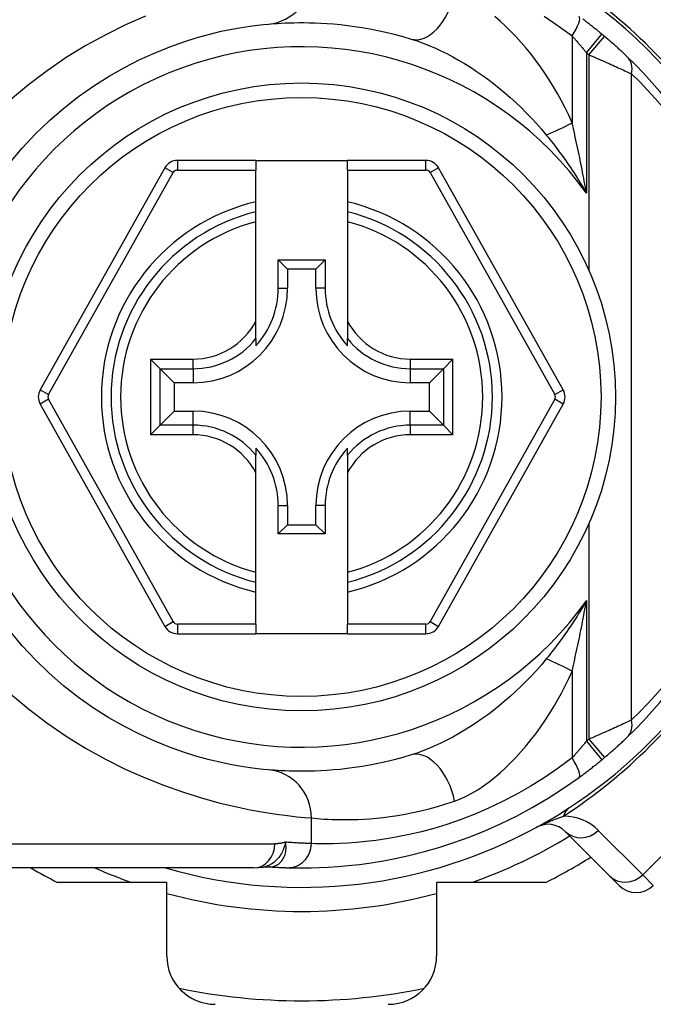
# Model space of a CAD drawing. Header units: inches. Extents: x 0 to 121, y -11 to 79.
# Tile 20 of 88: x 7.519 to 8.16, y 50.651 to 51.646. Entities that reach past the tile are written whole.
import ezdxf

# ---------------------------------------------------------------- set-up
doc = ezdxf.new("R2010")
doc.units = ezdxf.units.IN
doc.header["$LTSCALE"] = 7.278232
doc.header["$MEASUREMENT"] = 0
doc.layers.add('Visible Edges(ANSI)', color=7, linetype='Continuous', lineweight=25)
doc.layers.add('Visible Tangent Edges(ANSI)', color=7, linetype='Continuous', lineweight=25)

msp = doc.modelspace()

# ---------------------------------------------------------------- linework, layer by layer
at = {"layer": 'Visible Edges(ANSI)'}
for p, q in [((7.75796, 51.50401), (7.67862, 51.50401)), ((7.75796, 51.50401), (7.75796, 51.49424)), ((7.75796, 51.50401), (7.85076, 51.50401)), ((7.93009, 51.50401), (7.85076, 51.50401)), ((7.85076, 51.49424), (7.85076, 51.50401)), ((7.66584, 51.49653), (7.53975, 51.27196)), ((7.75796, 51.4621), (7.75796, 51.49424)), ((7.85076, 51.49424), (7.85076, 51.4621)), ((8.06896, 51.27196), (7.94287, 51.49653)), ((7.75796, 51.45205), (7.75796, 51.4621)), ((7.85076, 51.4621), (7.85076, 51.45205)), ((7.75796, 51.44197), (7.75796, 51.45205)), ((7.85076, 51.45205), (7.85076, 51.44197)), ((7.75796, 51.34151), (7.75796, 51.44197)), ((7.85076, 51.44197), (7.85076, 51.34151)), ((7.78061, 51.40332), (7.82811, 51.40332)), ((7.78061, 51.40332), (7.79001, 51.39392)), ((7.78061, 51.37469), (7.78061, 51.40332)), ((7.82811, 51.40332), (7.81871, 51.39392)), ((7.82811, 51.40332), (7.82811, 51.37469)), ((7.81871, 51.39392), (7.79001, 51.39392)), ((7.79001, 51.39392), (7.79001, 51.37469)), ((7.81871, 51.37469), (7.81871, 51.39392)), ((7.75796, 51.3238), (7.75796, 51.34151)), ((7.85076, 51.34151), (7.85076, 51.3238)), ((7.75796, 51.3238), (7.75796, 51.31647)), ((7.85076, 51.31647), (7.85076, 51.3238)), ((7.66105, 51.29332), (7.65132, 51.30305)), ((7.95739, 51.30305), (7.94766, 51.29332)), ((7.66105, 51.29332), (7.67523, 51.27914)), ((7.94766, 51.29332), (7.93348, 51.27914)), ((7.69446, 51.27914), (7.67523, 51.27914)), ((7.67523, 51.27914), (7.67523, 51.25044)), ((7.93348, 51.27914), (7.91425, 51.27914)), ((7.93348, 51.25044), (7.93348, 51.27914)), ((7.53975, 51.25762), (7.66584, 51.03285)), ((7.66105, 51.23627), (7.67523, 51.25044)), ((7.67523, 51.25044), (7.69446, 51.25044)), ((7.91425, 51.25044), (7.93348, 51.25044)), ((7.94766, 51.23627), (7.93348, 51.25044)), ((7.94287, 51.03285), (8.06896, 51.25762)), ((7.65132, 51.22654), (7.66105, 51.23627)), ((7.94766, 51.23627), (7.95739, 51.22654)), ((7.75796, 51.21312), (7.75796, 51.20578)), ((7.85076, 51.20578), (7.85076, 51.21312)), ((7.75796, 51.18807), (7.75796, 51.20578)), ((7.85076, 51.20578), (7.85076, 51.18807)), ((7.75796, 51.08761), (7.75796, 51.18807)), ((7.85076, 51.18807), (7.85076, 51.08761)), ((7.78061, 51.12626), (7.78061, 51.1549)), ((7.79001, 51.1549), (7.79001, 51.13567)), ((7.81871, 51.13567), (7.81871, 51.1549)), ((7.82811, 51.1549), (7.82811, 51.12626)), ((7.78061, 51.12626), (7.79001, 51.13567)), ((7.79001, 51.13567), (7.81871, 51.13567)), ((7.82811, 51.12626), (7.81871, 51.13567)), ((7.82811, 51.12626), (7.78061, 51.12626)), ((7.75796, 51.07753), (7.75796, 51.08761)), ((7.85076, 51.08761), (7.85076, 51.07753)), ((7.75796, 51.06748), (7.75796, 51.07753)), ((7.85076, 51.07753), (7.85076, 51.06748)), ((7.75796, 51.03513), (7.75796, 51.06748)), ((7.85076, 51.06748), (7.85076, 51.03513)), ((7.75796, 51.03513), (7.75796, 51.02536)), ((7.85076, 51.02536), (7.85076, 51.03513)), ((7.67862, 51.02536), (7.75796, 51.02536)), ((7.85076, 51.02536), (7.75796, 51.02536)), ((7.85076, 51.02536), (7.93009, 51.02536)), ((8.07093, 50.82554), (8.11585, 50.78062)), ((7.75564, 50.78859), (7.43325, 50.78859)), ((7.75564, 50.78859), (7.76566, 50.78947)), ((7.76566, 50.78947), (7.77028, 50.7898)), ((7.77027, 50.7898), (7.77125, 50.78974)), ((7.66789, 50.77394), (7.55743, 50.77394)), ((7.66789, 50.69955), (7.66789, 50.77394)), ((7.94082, 50.77394), (7.94082, 50.69955)), ((8.05128, 50.77394), (7.94082, 50.77394)), ((8.12554, 50.77093), (8.11585, 50.78062))]:
    msp.add_line(p, q, dxfattribs=at)
at = {"layer": 'Visible Edges(ANSI)', "flags": 128}
for points in [[(7.50892, 51.50143), (7.52163, 51.51647), (7.53505, 51.53076), (7.54908, 51.54426), (7.56365, 51.55691), (7.57865, 51.56866), (7.59401, 51.57944), (7.60957, 51.58924), (7.62519, 51.59807), (7.6407, 51.60595), (7.65595, 51.61289), (7.67078, 51.6189), (7.68505, 51.62401), (7.69859, 51.62824), (7.71126, 51.63172), (7.723, 51.63453), (7.73375, 51.63676), (7.74346, 51.63848), (7.75208, 51.63977), (7.75956, 51.64071), (7.76584, 51.64137), (7.77087, 51.64183)], [(7.77087, 51.64183), (7.77355, 51.64206), (7.77656, 51.64229), (7.7799, 51.64252), (7.78356, 51.64274), (7.78753, 51.64294), (7.79182, 51.64311), (7.79641, 51.64323), (7.8013, 51.6433), (7.80649, 51.64331), (7.81196, 51.64324), (7.81772, 51.64308), (7.82375, 51.64282), (7.83006, 51.64244), (7.83663, 51.64194), (7.84347, 51.64129), (7.85056, 51.64048), (7.85791, 51.6395), (7.8655, 51.63834), (7.87332, 51.63697), (7.88134, 51.6354), (7.88956, 51.6336), (7.89795, 51.63156), (7.90651, 51.62927), (7.91521, 51.62672)], [(8.10796, 51.63166), (8.10702, 51.63244), (8.10607, 51.63322), (8.10512, 51.634), (8.10416, 51.63477), (8.10321, 51.63554), (8.10226, 51.63631), (8.1013, 51.63708), (8.10034, 51.63784), (8.09938, 51.6386), (8.09842, 51.63935), (8.09746, 51.64011), (8.0965, 51.64086), (8.09553, 51.6416), (8.09457, 51.64235), (8.09361, 51.64308), (8.09264, 51.64382), (8.09168, 51.64455), (8.09071, 51.64528), (8.08975, 51.646), (8.08878, 51.64672)], [(8.13338, 51.60905), (8.13274, 51.60966), (8.13205, 51.61031), (8.13132, 51.61101), (8.13056, 51.61173), (8.12975, 51.61248), (8.12892, 51.61326), (8.12806, 51.61406), (8.12716, 51.61489), (8.12625, 51.61573), (8.12531, 51.61658), (8.12435, 51.61746), (8.12338, 51.61834), (8.12238, 51.61923), (8.12137, 51.62014), (8.12035, 51.62105), (8.11931, 51.62197), (8.11826, 51.62289), (8.1172, 51.62382), (8.11613, 51.62475), (8.11505, 51.62568), (8.11396, 51.62661), (8.11287, 51.62754), (8.11177, 51.62848), (8.11067, 51.6294)], [(7.77087, 50.88776), (7.76585, 50.88823), (7.75958, 50.88893), (7.75208, 50.8899), (7.74343, 50.8912), (7.73367, 50.89292), (7.72287, 50.89514), (7.71108, 50.89794), (7.69835, 50.90142), (7.68477, 50.90569), (7.67049, 50.91082), (7.65565, 50.91684), (7.64042, 50.92376), (7.62493, 50.93161), (7.60934, 50.94043), (7.59381, 50.95024), (7.57849, 50.96106), (7.56353, 50.97283), (7.54902, 50.98551), (7.53504, 50.99901), (7.52167, 51.0133), (7.50896, 51.02831)], [(8.11067, 50.90018), (8.11177, 50.90111), (8.11287, 50.90204), (8.11396, 50.90297), (8.11505, 50.9039), (8.11613, 50.90484), (8.1172, 50.90577), (8.11826, 50.90669), (8.11931, 50.90762), (8.12035, 50.90854), (8.12137, 50.90945), (8.12238, 50.91035), (8.12338, 50.91125), (8.12436, 50.91213), (8.12531, 50.913), (8.12625, 50.91386), (8.12716, 50.9147), (8.12806, 50.91552), (8.12892, 50.91633), (8.12976, 50.91711), (8.13056, 50.91786), (8.13133, 50.91858), (8.13206, 50.91927), (8.13274, 50.91993), (8.13338, 50.92054)], [(7.91521, 50.90287), (7.9065, 50.90031), (7.89792, 50.89802), (7.8895, 50.89597), (7.88126, 50.89417), (7.87321, 50.89259), (7.86538, 50.89122), (7.85778, 50.89006), (7.85043, 50.88909), (7.84333, 50.88828), (7.83649, 50.88763), (7.82991, 50.88713), (7.8236, 50.88676), (7.81757, 50.8865), (7.81182, 50.88634), (7.80635, 50.88628), (7.80118, 50.88628), (7.79631, 50.88635), (7.79175, 50.88648), (7.78748, 50.88664), (7.78353, 50.88684), (7.77989, 50.88706), (7.77656, 50.88729), (7.77355, 50.88752), (7.77087, 50.88776)], [(8.08493, 50.88002), (8.08589, 50.88072), (8.08686, 50.88143), (8.08782, 50.88214), (8.08878, 50.88286), (8.08975, 50.88358), (8.09071, 50.8843), (8.09168, 50.88503), (8.09264, 50.88576), (8.09361, 50.8865), (8.09457, 50.88724), (8.09553, 50.88798), (8.0965, 50.88873), (8.09746, 50.88948), (8.09842, 50.89023), (8.09938, 50.89099), (8.10034, 50.89175), (8.1013, 50.89251), (8.10226, 50.89327), (8.10321, 50.89404), (8.10416, 50.89481), (8.10512, 50.89559), (8.10607, 50.89636), (8.10702, 50.89714), (8.10796, 50.89792)], [(7.78959, 50.78882), (7.79442, 50.78869), (7.8001, 50.7886), (7.80662, 50.78858), (7.81397, 50.78867), (7.82214, 50.78891), (7.83111, 50.78934), (7.84086, 50.78999), (7.8514, 50.79092), (7.86267, 50.79218), (7.87464, 50.79381), (7.88725, 50.79587), (7.90046, 50.7984), (7.91423, 50.80144), (7.92849, 50.80506), (7.94322, 50.80929), (7.95836, 50.81418), (7.97386, 50.81978), (7.98962, 50.82613), (8.00555, 50.83323), (8.02156, 50.84108), (8.03759, 50.84968), (8.05355, 50.85904), (8.06936, 50.86915), (8.08493, 50.88002)], [(7.77125, 50.78974), (7.7722, 50.78967), (7.77313, 50.78961), (7.77405, 50.78955), (7.77495, 50.7895), (7.77584, 50.78944), (7.7767, 50.78939), (7.77756, 50.78934), (7.77839, 50.78929), (7.77922, 50.78925), (7.78002, 50.78921), (7.78081, 50.78917), (7.78158, 50.78913), (7.78234, 50.7891), (7.78308, 50.78906), (7.78381, 50.78903), (7.78451, 50.789), (7.78521, 50.78897), (7.78588, 50.78895), (7.78654, 50.78892), (7.78719, 50.7889), (7.78781, 50.78887), (7.78842, 50.78885), (7.78902, 50.78883), (7.78959, 50.78882)]]:
    msp.add_lwpolyline(points, dxfattribs=at)
at = {"layer": 'Visible Edges(ANSI)'}
msp.add_circle((7.80436, 51.26479), 0.31747, dxfattribs=at)
for centre, radius, start, end in [((7.80436, 51.26479), 0.49574, 16.35177, 70.83542), ((7.80436, 51.26479), 0.4762, 49.96591, 50.39026), ((7.80436, 51.26479), 0.4762, 313.70441, 46.29559), ((7.67862, 51.48936), 0.01465, 90, 150.68681), ((7.93009, 51.48936), 0.01465, 29.31319, 90), ((7.80436, 51.26479), 0.19292, 103.91643, 256.08357), ((7.80436, 51.26479), 0.19292, 283.91643, 76.08357), ((7.69446, 51.37469), 0.09554, 270, 0), ((7.69446, 51.37469), 0.08614, 317.48259, 0), ((7.91425, 51.37469), 0.09554, 180, 270), ((7.91425, 51.37469), 0.08614, 180, 222.51741), ((7.55253, 51.26479), 0.01465, 150.68681, 209.29123), ((8.05618, 51.26479), 0.01465, 330.70877, 29.31319), ((7.69446, 51.1549), 0.09554, 0, 90), ((7.91425, 51.1549), 0.09554, 90, 180), ((7.69446, 51.1549), 0.08614, 0, 42.51741), ((7.91425, 51.1549), 0.08614, 137.48259, 180), ((7.80436, 51.26479), 0.49574, 253.8612, 343.64823), ((7.67862, 51.04001), 0.01465, 209.29123, 270), ((7.93009, 51.04001), 0.01465, 270, 330.70877), ((7.80436, 51.26479), 0.4762, 309.60974, 310.03409), ((8.05366, 50.80827), 0.02442, 45, 118.6389), ((7.80436, 51.26479), 0.54947, 296.70485, 302.16041), ((7.80436, 51.26479), 0.54947, 240.07357, 243.29515), ((8.14281, 50.78819), 0.02442, 225, 315), ((7.71673, 50.69955), 0.04884, 180, 270), ((7.89198, 50.69955), 0.04884, 270, 0), ((7.80436, 51.26479), 0.61052, 258.27724, 281.72276)]:
    msp.add_arc(centre, radius, start, end, dxfattribs=at)
at = {"layer": 'Visible Tangent Edges(ANSI)'}
for p, q in [((8.07783, 51.62983), (8.07783, 51.5419)), ((8.09239, 51.61285), (8.10796, 51.63166)), ((8.09496, 51.61071), (8.11067, 51.6294)), ((8.09239, 51.61285), (8.09239, 51.47076)), ((8.09496, 51.61071), (8.09496, 51.3926)), ((8.13806, 50.93819), (8.13806, 51.59139)), ((7.67862, 51.50401), (7.67862, 51.49424)), ((7.93009, 51.49424), (7.93009, 51.50401)), ((7.54827, 51.26718), (7.67436, 51.49175)), ((7.67436, 51.49175), (7.66584, 51.49653)), ((7.67862, 51.49424), (7.75796, 51.49424)), ((7.85076, 51.49424), (7.93009, 51.49424)), ((7.94287, 51.49653), (7.93435, 51.49175)), ((7.93435, 51.49175), (8.06044, 51.26718)), ((7.78061, 51.37469), (7.79001, 51.37469)), ((7.82811, 51.37469), (7.81871, 51.37469)), ((7.65132, 51.30305), (7.69446, 51.30305)), ((7.65132, 51.30305), (7.65132, 51.22654)), ((7.69446, 51.29332), (7.69446, 51.30305)), ((7.91425, 51.30305), (7.95739, 51.30305)), ((7.91425, 51.30305), (7.91425, 51.29332)), ((7.95739, 51.22654), (7.95739, 51.30305)), ((7.66105, 51.29332), (7.69446, 51.29332)), ((7.66105, 51.23627), (7.66105, 51.29332)), ((7.69446, 51.29332), (7.69446, 51.27914)), ((7.91425, 51.29332), (7.94766, 51.29332)), ((7.91425, 51.29332), (7.91425, 51.27914)), ((7.94766, 51.29332), (7.94766, 51.23627)), ((7.53975, 51.27196), (7.54827, 51.26718)), ((8.06044, 51.26718), (8.06896, 51.27196)), ((7.54827, 51.2624), (7.53975, 51.25762)), ((7.67436, 51.03762), (7.54827, 51.2624)), ((8.06044, 51.2624), (7.93435, 51.03762)), ((8.06896, 51.25762), (8.06044, 51.2624)), ((7.69446, 51.23627), (7.69446, 51.25044)), ((7.91425, 51.23627), (7.91425, 51.25044)), ((7.69446, 51.23627), (7.66105, 51.23627)), ((7.69446, 51.22654), (7.69446, 51.23627)), ((7.91425, 51.23627), (7.91425, 51.22654)), ((7.94766, 51.23627), (7.91425, 51.23627)), ((7.69446, 51.22654), (7.65132, 51.22654)), ((7.95739, 51.22654), (7.91425, 51.22654)), ((7.78061, 51.1549), (7.79001, 51.1549)), ((7.82811, 51.1549), (7.81871, 51.1549)), ((8.09496, 51.13699), (8.09496, 50.91888)), ((8.09239, 51.05883), (8.09239, 50.91674)), ((7.66584, 51.03285), (7.67436, 51.03762)), ((7.67862, 51.03513), (7.67862, 51.02536)), ((7.75796, 51.03513), (7.67862, 51.03513)), ((7.93009, 51.03513), (7.85076, 51.03513)), ((7.93009, 51.02536), (7.93009, 51.03513)), ((7.93435, 51.03762), (7.94287, 51.03285)), ((8.07783, 50.98769), (8.07783, 50.89975)), ((8.09239, 50.91674), (8.10796, 50.89792)), ((8.09496, 50.91888), (8.11067, 50.90018)), ((8.28745, 50.91984), (8.14931, 50.7817)), ((7.81416, 50.81323), (7.81416, 50.83911)), ((8.14931, 50.7817), (8.10439, 50.82661)), ((7.43325, 50.81301), (7.77713, 50.81301)), ((7.77125, 50.78974), (7.7715, 50.78973)), ((8.14931, 50.7817), (8.16008, 50.77093))]:
    msp.add_line(p, q, dxfattribs=at)
at = {"layer": 'Visible Tangent Edges(ANSI)', "flags": 128}
for points in [[(7.6462, 51.64996), (7.62618, 51.64107), (7.60604, 51.6311), (7.58596, 51.62004), (7.56614, 51.60787), (7.54678, 51.5946), (7.52798, 51.58032), (7.50987, 51.56508), (7.49256, 51.54894), (7.47617, 51.53197), (7.46077, 51.51422), (7.44644, 51.49577), (7.43325, 51.47674)], [(8.07783, 51.5419), (8.07445, 51.54956), (8.07089, 51.55702), (8.06715, 51.56431), (8.06322, 51.57147), (8.05912, 51.5785), (8.05487, 51.58539), (8.05046, 51.59214), (8.0459, 51.59873), (8.04121, 51.60515), (8.03639, 51.6114), (8.03145, 51.61746), (8.02639, 51.62333), (8.02122, 51.629), (8.01594, 51.63445), (8.01057, 51.63967), (8.00512, 51.64466), (7.99958, 51.64938)], [(8.04981, 51.64976), (8.06392, 51.64015), (8.07783, 51.62983)], [(8.07783, 51.62983), (8.07843, 51.62916), (8.07904, 51.62849), (8.07965, 51.62782), (8.08026, 51.62714), (8.08087, 51.62645), (8.08148, 51.62577), (8.08209, 51.62508), (8.0827, 51.62438), (8.08331, 51.62369), (8.08392, 51.62298), (8.08453, 51.62228), (8.08514, 51.62157), (8.08575, 51.62086), (8.08636, 51.62015), (8.08697, 51.61943), (8.08757, 51.61871), (8.08818, 51.61799), (8.08878, 51.61726), (8.08939, 51.61653), (8.08999, 51.6158), (8.09059, 51.61507), (8.09119, 51.61433), (8.09179, 51.61359), (8.09239, 51.61285)], [(7.91521, 51.62672), (7.92111, 51.6248), (7.92707, 51.62265), (7.93307, 51.62027), (7.9391, 51.61767), (7.94513, 51.61488), (7.95114, 51.6119), (7.95714, 51.60873), (7.96313, 51.60537), (7.96909, 51.60184), (7.97503, 51.59814), (7.98094, 51.59426), (7.98681, 51.59022), (7.99263, 51.58601), (7.99841, 51.58164), (8.00413, 51.57711), (8.00978, 51.57242), (8.01536, 51.56759), (8.02086, 51.5626), (8.02627, 51.55747), (8.03159, 51.5522), (8.03679, 51.54681), (8.04189, 51.54127), (8.04689, 51.53557), (8.05182, 51.52966)], [(8.09496, 51.61071), (8.09705, 51.60983), (8.09914, 51.60894), (8.10121, 51.60806), (8.10327, 51.60717), (8.10532, 51.60629), (8.10735, 51.60541), (8.10936, 51.60453), (8.11135, 51.60365), (8.11332, 51.60278), (8.11527, 51.60192), (8.11719, 51.60106), (8.11907, 51.60021), (8.12093, 51.59937), (8.12274, 51.59854), (8.12452, 51.59773), (8.12626, 51.59693), (8.12795, 51.59615), (8.12959, 51.59539), (8.13117, 51.59465), (8.13269, 51.59394), (8.13415, 51.59325), (8.13553, 51.5926), (8.13684, 51.59198), (8.13806, 51.59139)], [(8.09239, 51.47076), (8.09186, 51.47379), (8.09133, 51.47681), (8.09079, 51.47984), (8.09024, 51.48285), (8.08968, 51.48587), (8.08911, 51.48887), (8.08854, 51.49188), (8.08796, 51.49488), (8.08738, 51.49787), (8.08679, 51.50085), (8.08619, 51.50383), (8.08558, 51.50681), (8.08497, 51.50977), (8.08435, 51.51273), (8.08373, 51.51569), (8.0831, 51.51863), (8.08246, 51.52157), (8.08181, 51.5245), (8.08116, 51.52742), (8.08051, 51.53033), (8.07985, 51.53324), (8.07918, 51.53613), (8.07851, 51.53902), (8.07783, 51.5419)], [(8.05182, 51.52966), (8.05362, 51.52743), (8.05541, 51.52519), (8.05719, 51.52292), (8.05897, 51.52063), (8.06074, 51.51832), (8.0625, 51.516), (8.06425, 51.51365), (8.066, 51.51128), (8.06773, 51.50889), (8.06946, 51.50648), (8.07117, 51.50406), (8.07288, 51.50161), (8.07457, 51.49914), (8.07626, 51.49665), (8.07793, 51.49415), (8.07959, 51.49162), (8.08124, 51.48908), (8.08287, 51.48652), (8.08449, 51.48394), (8.0861, 51.48134), (8.0877, 51.47872), (8.08928, 51.47608), (8.09084, 51.47343), (8.09239, 51.47076)], [(8.09239, 51.05883), (8.09085, 51.05616), (8.08928, 51.05352), (8.08771, 51.05089), (8.08612, 51.04828), (8.08452, 51.04569), (8.0829, 51.04311), (8.08127, 51.04056), (8.07963, 51.03802), (8.07797, 51.0355), (8.0763, 51.033), (8.07462, 51.03052), (8.07293, 51.02806), (8.07123, 51.02561), (8.06952, 51.02318), (8.06779, 51.02078), (8.06606, 51.01839), (8.06431, 51.01601), (8.06255, 51.01366), (8.06079, 51.01133), (8.05901, 51.00901), (8.05723, 51.00671), (8.05543, 51.00443), (8.05363, 51.00217), (8.05182, 50.99993)], [(8.07783, 50.98769), (8.07851, 50.99059), (8.07919, 50.99349), (8.07986, 50.9964), (8.08052, 50.99932), (8.08118, 51.00224), (8.08183, 51.00517), (8.08248, 51.00811), (8.08312, 51.01105), (8.08375, 51.014), (8.08437, 51.01695), (8.08499, 51.01991), (8.0856, 51.02287), (8.08621, 51.02584), (8.0868, 51.02881), (8.08739, 51.03179), (8.08798, 51.03478), (8.08855, 51.03777), (8.08912, 51.04076), (8.08969, 51.04376), (8.09024, 51.04676), (8.09079, 51.04977), (8.09133, 51.05279), (8.09187, 51.0558), (8.09239, 51.05883)], [(8.05182, 50.99993), (8.04695, 50.99409), (8.04194, 50.98837), (8.0368, 50.98279), (8.03156, 50.97736), (8.02621, 50.97206), (8.02078, 50.96691), (8.01526, 50.96192), (8.00967, 50.95708), (8.00402, 50.9524), (7.99832, 50.94788), (7.99256, 50.94352), (7.98675, 50.93932), (7.98089, 50.93529), (7.975, 50.93143), (7.96906, 50.92773), (7.9631, 50.9242), (7.9571, 50.92084), (7.95109, 50.91766), (7.94506, 50.91468), (7.93904, 50.91189), (7.93304, 50.9093), (7.92705, 50.90693), (7.92111, 50.90478), (7.91521, 50.90287)], [(7.95898, 50.85617), (7.96487, 50.85842), (7.97074, 50.86112), (7.9766, 50.86422), (7.98242, 50.86771), (7.98819, 50.87154), (7.9939, 50.87571), (7.99954, 50.88017), (8.00509, 50.88491), (8.01055, 50.88989), (8.01591, 50.8951), (8.02118, 50.90054), (8.02633, 50.90619), (8.03138, 50.91205), (8.03631, 50.9181), (8.04113, 50.92434), (8.04582, 50.93076), (8.05038, 50.93735), (8.0548, 50.9441), (8.05908, 50.95101), (8.0632, 50.95808), (8.06715, 50.96528), (8.07091, 50.97262), (8.07448, 50.98009), (8.07783, 50.98769)], [(7.50987, 50.96472), (7.52791, 50.94947), (7.54663, 50.93516), (7.56592, 50.92187), (7.5857, 50.90965), (7.60574, 50.89858), (7.62585, 50.88862), (7.64584, 50.87975), (7.6655, 50.87194), (7.68464, 50.86515), (7.70307, 50.85936), (7.72059, 50.85453), (7.73702, 50.8506), (7.75223, 50.84744), (7.76617, 50.84494), (7.77875, 50.843), (7.78992, 50.84152), (7.79959, 50.84043), (7.80768, 50.83964), (7.81416, 50.83911)], [(8.13806, 50.93819), (8.13684, 50.93761), (8.13554, 50.93699), (8.13416, 50.93634), (8.1327, 50.93565), (8.13118, 50.93494), (8.12959, 50.9342), (8.12795, 50.93343), (8.12626, 50.93265), (8.12452, 50.93185), (8.12274, 50.93104), (8.12093, 50.93021), (8.11907, 50.92938), (8.11719, 50.92853), (8.11527, 50.92767), (8.11333, 50.92681), (8.11136, 50.92593), (8.10936, 50.92506), (8.10735, 50.92418), (8.10532, 50.92329), (8.10327, 50.92241), (8.10121, 50.92153), (8.09914, 50.92064), (8.09705, 50.91976), (8.09496, 50.91888)], [(8.09239, 50.91674), (8.09179, 50.91599), (8.09119, 50.91526), (8.09059, 50.91452), (8.08999, 50.91379), (8.08939, 50.91305), (8.08878, 50.91233), (8.08818, 50.9116), (8.08757, 50.91088), (8.08697, 50.91016), (8.08636, 50.90944), (8.08575, 50.90872), (8.08514, 50.90801), (8.08453, 50.90731), (8.08392, 50.9066), (8.08331, 50.9059), (8.0827, 50.9052), (8.08209, 50.90451), (8.08148, 50.90382), (8.08087, 50.90313), (8.08026, 50.90245), (8.07965, 50.90177), (8.07904, 50.90109), (8.07843, 50.90042), (8.07783, 50.89975)], [(8.07783, 50.89975), (8.06392, 50.88944), (8.04981, 50.87984), (8.03557, 50.87097), (8.02125, 50.8628), (8.00695, 50.85536), (7.99273, 50.84862), (7.97867, 50.8426), (7.96483, 50.83729), (7.95131, 50.83265), (7.93816, 50.82863), (7.92543, 50.82521), (7.91314, 50.82231), (7.90134, 50.81992), (7.89008, 50.81796), (7.8794, 50.81641), (7.86933, 50.81522), (7.85993, 50.81434), (7.85122, 50.81372), (7.84321, 50.81332), (7.83592, 50.81309), (7.82936, 50.813), (7.82354, 50.81302), (7.81846, 50.8131), (7.81416, 50.81323)], [(7.81416, 50.83911), (7.81685, 50.83885), (7.81987, 50.83858), (7.82321, 50.83832), (7.82686, 50.83807), (7.83083, 50.83785), (7.83511, 50.83766), (7.83969, 50.83752), (7.84458, 50.83744), (7.84976, 50.83743), (7.85524, 50.83751), (7.86101, 50.83769), (7.86707, 50.83798), (7.8734, 50.8384), (7.88, 50.83897), (7.88686, 50.8397), (7.89398, 50.84061), (7.90136, 50.84171), (7.90899, 50.84302), (7.91684, 50.84456), (7.92491, 50.84634), (7.93318, 50.84838), (7.94163, 50.85069), (7.95024, 50.85328), (7.95898, 50.85617)], [(8.04196, 50.8297), (8.04413, 50.83082), (8.04568, 50.83157), (8.04708, 50.83223), (8.04839, 50.83282), (8.04965, 50.83338), (8.05087, 50.83391), (8.05205, 50.83441), (8.0532, 50.83489), (8.05433, 50.83536), (8.05543, 50.83581), (8.05652, 50.83624), (8.05758, 50.83666), (8.05863, 50.83707), (8.05967, 50.83747), (8.06068, 50.83786), (8.06169, 50.83823), (8.06269, 50.8386), (8.06367, 50.83896), (8.06464, 50.83931), (8.0656, 50.83965), (8.06654, 50.83998), (8.06747, 50.8403), (8.06839, 50.84061), (8.06929, 50.84092)], [(7.78784, 50.81467), (7.78753, 50.81313), (7.78716, 50.81162), (7.78674, 50.81012), (7.78626, 50.80864), (7.78573, 50.8072), (7.78514, 50.80578), (7.78449, 50.8044), (7.78378, 50.80305), (7.783, 50.80174), (7.78217, 50.80048), (7.78127, 50.79926), (7.78033, 50.7981), (7.77932, 50.797), (7.77827, 50.79596), (7.77717, 50.79498), (7.77603, 50.79406), (7.77484, 50.79322), (7.77361, 50.79245), (7.77235, 50.79175), (7.77106, 50.79113), (7.76974, 50.7906), (7.7684, 50.79014), (7.76704, 50.78976), (7.76566, 50.78947)], [(7.7715, 50.78973), (7.77279, 50.78975), (7.77406, 50.78987), (7.77533, 50.7901), (7.77657, 50.79044), (7.77778, 50.79089), (7.77896, 50.79144), (7.7801, 50.7921), (7.78119, 50.79286), (7.78223, 50.79371), (7.7832, 50.79466), (7.78411, 50.79569), (7.78496, 50.79681), (7.78572, 50.79801), (7.7864, 50.79928), (7.787, 50.80062), (7.78751, 50.80203), (7.78792, 50.80349), (7.78823, 50.80499), (7.78844, 50.80654), (7.78854, 50.80812), (7.78853, 50.80973), (7.78842, 50.81136), (7.78819, 50.81301), (7.78784, 50.81467)], [(7.78784, 50.81467), (7.78742, 50.81453), (7.787, 50.8144), (7.78658, 50.81427), (7.78615, 50.81415), (7.78573, 50.81404), (7.7853, 50.81393), (7.78486, 50.81383), (7.78443, 50.81374), (7.78399, 50.81365), (7.78355, 50.81357), (7.78311, 50.81349), (7.78266, 50.81342), (7.78221, 50.81335), (7.78176, 50.81329), (7.78131, 50.81324), (7.78086, 50.81319), (7.7804, 50.81315), (7.77994, 50.81311), (7.77947, 50.81308), (7.77901, 50.81305), (7.77854, 50.81303), (7.77807, 50.81302), (7.7776, 50.81301), (7.77713, 50.81301)], [(7.81416, 50.81323), (7.81339, 50.81325), (7.81258, 50.81327), (7.81176, 50.8133), (7.8109, 50.81333), (7.81001, 50.81336), (7.80909, 50.8134), (7.80815, 50.81343), (7.80718, 50.81347), (7.80618, 50.81352), (7.80515, 50.81356), (7.80409, 50.81361), (7.80301, 50.81367), (7.80189, 50.81373), (7.80075, 50.81379), (7.79959, 50.81385), (7.79839, 50.81392), (7.79717, 50.814), (7.79592, 50.81408), (7.79464, 50.81416), (7.79333, 50.81425), (7.792, 50.81435), (7.79064, 50.81445), (7.78925, 50.81456), (7.78784, 50.81467)]]:
    msp.add_lwpolyline(points, dxfattribs=at)
at = {"layer": 'Visible Tangent Edges(ANSI)'}
msp.add_circle((7.80436, 51.26479), 0.30282, dxfattribs=at)
for centre, radius, start, end in [((7.77197, 51.23241), 0.54458, 33.09006, 56.90994), ((7.80436, 51.26479), 0.3541, 35.56737, 324.43263), ((7.80436, 51.26479), 0.45178, 49.96591, 50.39026), ((7.8259, 51.26479), 0.45178, 313.70441, 46.29559), ((7.67862, 51.48936), 0.00488, 90, 150.68681), ((7.93009, 51.48936), 0.00488, 29.31319, 90), ((7.80436, 51.26479), 0.20269, 103.23324, 256.76676), ((7.80436, 51.26479), 0.20269, 283.23324, 76.76676), ((7.80436, 51.26479), 0.18316, 104.67485, 255.32515), ((7.80436, 51.26479), 0.18316, 284.67485, 75.32515), ((7.69446, 51.37469), 0.07164, 270, 332.41478), ((7.91425, 51.37469), 0.07164, 207.58522, 270), ((7.69446, 51.37469), 0.08137, 270, 321.29033), ((7.91425, 51.37469), 0.08137, 218.70967, 270), ((7.55253, 51.26479), 0.00488, 150.68681, 209.29123), ((8.05618, 51.26479), 0.00488, 330.70877, 29.31319), ((7.69446, 51.1549), 0.08137, 38.70967, 90), ((7.91425, 51.1549), 0.08137, 90, 141.29033), ((7.69446, 51.1549), 0.07164, 27.58522, 90), ((7.91425, 51.1549), 0.07164, 90, 152.41478), ((7.67862, 51.04001), 0.00488, 209.29123, 270), ((7.93009, 51.04001), 0.00488, 270, 330.70877), ((7.77197, 51.29717), 0.54458, 303.09006, 326.90994), ((7.80436, 51.26479), 0.45178, 309.60974, 310.03409), ((8.06985, 50.79208), 0.04884, 45, 90.65869), ((7.80436, 51.26479), 0.52016, 289.32408, 301.4236), ((7.80436, 51.26479), 0.52016, 246.27583, 250.67592), ((7.80436, 51.26479), 0.52016, 254.7906, 285.2094)]:
    msp.add_arc(centre, radius, start, end, dxfattribs=at)
for centre, major_axis, ratio, start_param, end_param in [((7.76654, 51.69048), (0.00432, -0.04865), 0.974657, 0, 1.484439), ((7.92951, 51.67342), (-0.0143, -0.0467), 0.586001, 0, 1.748391), ((8.07054, 51.62983), (0.01439, 0.01973), 0.2448, 4.889036, 6.283185), ((8.11651, 51.59139), (0.01687, 0.01765), 0.804705, 5.368009, 6.283185), ((8.06326, 51.5419), (0.04412, 0.02096), 0.132884, 4.387603, 4.985167), ((8.06326, 50.98769), (0.04412, -0.02096), 0.132884, 1.298018, 1.895582), ((8.11651, 50.93819), (0.01687, -0.01765), 0.804705, 0, 0.915176), ((7.92951, 50.85617), (-0.0143, 0.0467), 0.586001, 4.534794, 6.283185), ((8.07054, 50.89975), (0.01439, -0.01973), 0.2448, 0, 1.394149), ((7.76654, 50.83911), (0.00432, 0.04865), 0.974657, 4.798746, 6.283185), ((8.10167, 50.80853), (-0.02667, 0.04092), 0.48633, 0, 0.409204), ((8.0882, 50.8428), (-0.01727, -0.01727), 0.937622, 0, 1.570796), ((7.75564, 50.81301), (0, -0.02442), 0.880076, 0, 1.570796), ((7.79035, 50.81323), (-0.00076, -0.02441), 0.974824, 0, 1.60102), ((7.76097, 50.54577), (0.0093, 0.24403), 0.411099, 6.270966, 6.283185), ((8.13312, 50.79789), (-0.01727, -0.01727), 0.937622, 0, 1.570796)]:
    msp.add_ellipse(centre, major_axis=major_axis, ratio=ratio, start_param=start_param, end_param=end_param, dxfattribs=at)

doc.saveas('drawing.dxf')
